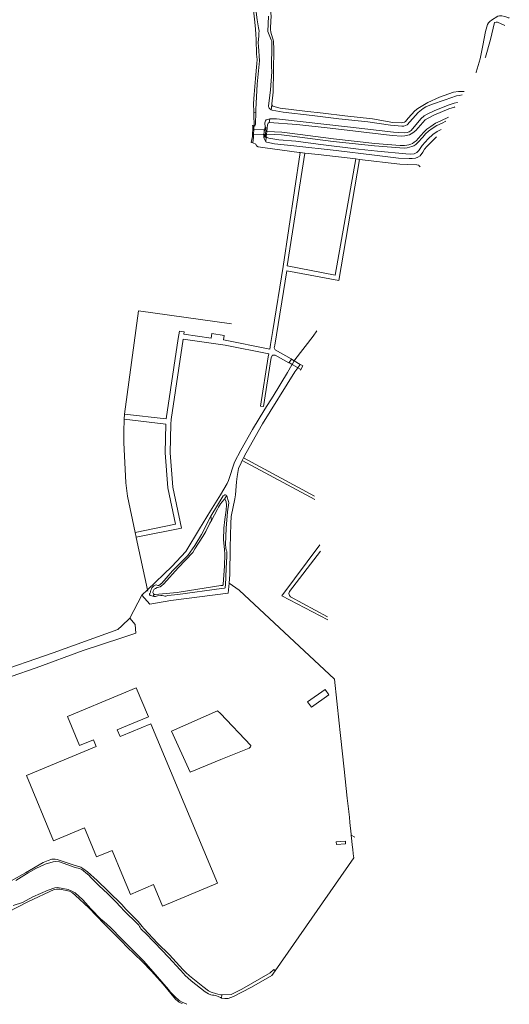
# Model space of a CAD drawing. Header units: metres. Extents: x 89888 to 94270, y 464165 to 468904.
# Tile 80 of 256: x 91961 to 92148, y 465043 to 465420. Entities that reach past the tile are written whole.
import ezdxf

# ---------------------------------------------------------------- set-up
doc = ezdxf.new("R2010")
doc.units = ezdxf.units.M
for name, color, linetype, lineweight in [('B_BEBOUWINGSGRENS_0', 251, 'CONTINUOUS', 13), ('G_GRENS_ALGEMEEN_0', 251, 'CONTINUOUS', 13), ('K_KUNSTWERKGRENS_0', 251, 'CONTINUOUS', 13), ('K_KUNSTWERKGRENS_1', 251, 'CONTINUOUS', 13), ('Q_BALUSTRADE_LIJN_1', 251, 'CONTINUOUS', 13), ('T_CULTUURGRENS_0', 251, 'CONTINUOUS', 13), ('T_HEK_0', 251, 'CONTINUOUS', 13), ('T_HEK_LIJN_0', 251, 'CONTINUOUS', 13), ('T_WALBESCHERMING_0', 251, 'CONTINUOUS', 13), ('V_WEGGRENS_0', 251, 'CONTINUOUS', 13), ('V_WEGGRENS_1', 251, 'CONTINUOUS', 13), ('W_KADEMUUR_30CM_LIJN_0', 251, 'CONTINUOUS', 13), ('W_WALBESCHERMING_LIJN_0', 251, 'CONTINUOUS', 13), ('W_WATERGRENS_0', 251, 'CONTINUOUS', 13)]:
    doc.layers.add(name, color=color, linetype=linetype, lineweight=lineweight)

# ---------------------------------------------------------------- blocks, each defined once
blk = doc.blocks.new('OGT_BLOK4_ACAD_1_FMEBLOCK12')
at = {"layer": 'V_WEGGRENS_0'}
for points in [[(8.27, 24.22), (8.17, 24.06), (8.31, 23.97)], [(13.53, -24.22), (13.53, -24.22), (-13.53, -9.48)]]:
    blk.add_lwpolyline(points, dxfattribs=at)
blk = doc.blocks.new('OGT_BLOK4_ACAD_1_FMEBLOCK9')
at = {"layer": 'T_CULTUURGRENS_0'}
for points in [[(32.54, -1.29), (32.61, -1.06), (34.14, 3.96), (35.25, 9.12), (36.24, 14.38), (36.97, 17.06), (37.37, 17.74), (37.84, 18.21), (38.56, 18.77), (40.95, 20.31), (41.55, 20.42), (42.46, 20.42), (43.56, 20.19), (45.06, 19.67), (45.29, 19.54)], [(-45.29, -13.59), (-44.93, -14.14), (-42.12, -14.82), (-32.66, -15.98), (-25.7, -16.71), (-17.44, -17.79), (-6.84, -18.89), (0.91, -20.31), (3.98, -20.42), (5.34, -20.14), (5.73, -19.89), (6.75, -18.67), (9.3, -15.85), (10.36, -14.98), (14.16, -12.66), (18.63, -10.64), (23.95, -8.8), (25.92, -8.52), (28.05, -8.48), (28.13, -8.48)]]:
    blk.add_lwpolyline(points, dxfattribs=at)

msp = doc.modelspace()

# ---------------------------------------------------------------- linework, layer by layer
at = {"layer": 'B_BEBOUWINGSGRENS_0'}
msp.add_line((92085.28, 465105.86), (92081.76, 465105.62), dxfattribs=at)
for points in [[(92000, 465146.09), (91999.32, 465145.81), (91998.25, 465148.33), (92000, 465149.07), (92010.14, 465153.3), (92005.51, 465164.4), (92000, 465162.09), (91979.27, 465153.43), (91983.9, 465142.34), (91989.12, 465144.52), (91990.16, 465142.02)], [(91990.16, 465142.02), (91963.56, 465130.9), (91973.96, 465105.93), (91985.75, 465110.86), (91990.38, 465099.78), (91996.33, 465102.22), (92000, 465093.35), (92003.25, 465085.49), (92012.13, 465089.21), (92015.5, 465081.01), (92036.43, 465089.73), (92011.11, 465150.66), (92000, 465146.09)], [(92081.76, 465105.62), (92081.83, 465104.59), (92085.35, 465104.82), (92085.28, 465105.86)]]:
    msp.add_lwpolyline(points, dxfattribs=at)
at = {"layer": 'G_GRENS_ALGEMEEN_0'}
for p, q in [((92007.56, 465199.74), (92003.06, 465191.01)), ((92079.01, 465161.73), (92077.54, 465163.78)), ((92083.41, 465146.12), (92084.79, 465133.37)), ((92084.79, 465133.37), (92086, 465122.18)), ((92087, 465112.96), (92087.48, 465108.53)), ((92087.48, 465108.53), (92087.53, 465108.06))]:
    msp.add_line(p, q, dxfattribs=at)
for points in [[(92050.33, 465384.28), (92050.24, 465387.61), (92050.43, 465391.08), (92050.98, 465397.2), (92051.53, 465402.91), (92051.62, 465404.38), (92051.43, 465406.45), (92051.26, 465411.99), (92051.15, 465414.08), (92051.04, 465415.98), (92050.71, 465418.64), (92050.08, 465424.4), (92049.49, 465430.68), (92049.17, 465432.84), (92048.52, 465436.64), (92047.77, 465442.52), (92047.16, 465446.73), (92046.88, 465449.76), (92046.81, 465451.07), (92046.91, 465451.97), (92047.5, 465454.48)], [(92049.98, 465378.79), (92049.89, 465379.18), (92050.24, 465379.18), (92050.51, 465379.38), (92050.54, 465379.88), (92050.38, 465382.59), (92050.33, 465384.28)], [(92049.95, 465372.59), (92049.36, 465372.64), (92049.86, 465374.94)], [(92077.54, 465163.78), (92070.88, 465159), (92072.34, 465156.96), (92079.01, 465161.73)], [(91957.71, 465090.61), (91963.25, 465093.77), (91970.01, 465097.66), (91971.9, 465098.44), (91973.23, 465098.91), (91974.52, 465098.96), (91975.31, 465098.86), (91981.47, 465096.75), (91984.36, 465095.88), (91985.49, 465095.18), (91986.9, 465094.07), (91990.6, 465090.77), (91994.96, 465086.53), (92000, 465081.68), (92001.48, 465079.89), (92006.25, 465075.08), (92007.69, 465073.28), (92008.4, 465072.51), (92013.65, 465066.85), (92018.16, 465062.37), (92023.27, 465056.75), (92024.42, 465055.65), (92025.76, 465054.38)], [(92038.17, 465047.11), (92041.65, 465047.26), (92045.82, 465049.26), (92056.63, 465055.49), (92058.01, 465056.77), (92058.48, 465056.31)], [(92025.76, 465054.38), (92030.91, 465050.26), (92033.09, 465048.6), (92034.02, 465048.15), (92035.74, 465047.65), (92036.67, 465047.4), (92037.8, 465047.1), (92038.17, 465047.11)]]:
    msp.add_lwpolyline(points, dxfattribs=at)
at = {"layer": 'K_KUNSTWERKGRENS_0'}
for p, q in [((92064.96, 465287.92), (92063.78, 465288.62)), ((92064.66, 465289.99), (92065.77, 465289.32))]:
    msp.add_line(p, q, dxfattribs=at)
at = {"layer": 'K_KUNSTWERKGRENS_1'}
for p, q in [((92049.98, 465378.79), (92049.86, 465374.94)), ((92050.24, 465378.79), (92049.98, 465378.79)), ((92053.97, 465377.55), (92050.29, 465377.67)), ((92054.48, 465377.54), (92053.97, 465377.55)), ((92063.8, 465288.65), (92063.78, 465288.62)), ((92064.66, 465289.99), (92063.8, 465288.65)), ((92068.04, 465287.96), (92065.77, 465289.32)), ((92064.96, 465287.92), (92067.04, 465286.7)), ((92067.04, 465286.7), (92067.17, 465286.62)), ((92067.17, 465286.62), (92068.24, 465285.99)), ((92068.11, 465287.92), (92068.04, 465287.96)), ((92069.07, 465287.34), (92068.11, 465287.92)), ((92068.24, 465285.99), (92068.25, 465286.01)), ((92068.25, 465286.01), (92069.07, 465287.34))]:
    msp.add_line(p, q, dxfattribs=at)
for points in [[(92050.29, 465377.67), (92050.2, 465377.67), (92050.24, 465378.79)], [(92049.86, 465374.94), (92050.11, 465374.93), (92050.14, 465375.86), (92050.24, 465375.86)], [(92050.24, 465375.86), (92053.94, 465375.74), (92054.22, 465375.74)], [(92054.22, 465375.74), (92054.54, 465375.72), (92054.51, 465374.75), (92054.77, 465374.74), (92054.89, 465378.59), (92054.64, 465378.6)], [(92054.64, 465378.6), (92054.6, 465377.53), (92054.48, 465377.54)]]:
    msp.add_lwpolyline(points, dxfattribs=at)
at = {"layer": 'Q_BALUSTRADE_LIJN_1'}
for p, q in [((92063.8, 465288.65), (92064.97, 465287.94)), ((92063.8, 465288.65), (92063.8, 465288.65)), ((92065.76, 465289.29), (92065.02, 465289.72)), ((92068.04, 465287.93), (92065.76, 465289.29)), ((92064.97, 465287.94), (92067.03, 465286.71)), ((92067.03, 465286.71), (92067.04, 465286.7)), ((92067.04, 465286.7), (92067.08, 465286.67)), ((92068.1, 465287.9), (92068.04, 465287.93)), ((92068.98, 465287.37), (92068.1, 465287.9))]:
    msp.add_line(p, q, dxfattribs=at)
at = {"layer": 'T_CULTUURGRENS_0'}
for p, q in [((92056.96, 465385.24), (92057.22, 465387.07)), ((92051.07, 465384.22), (92050.33, 465384.28)), ((92055.55, 465379.46), (92055.26, 465376.89)), ((92056.43, 465381.68), (92056.23, 465380.33)), ((92055.06, 465374.86), (92054.88, 465373.01)), ((92039.19, 465236.41), (92039.93, 465237.67)), ((92033.99, 465229.92), (92034.14, 465228.36)), ((92012.3, 465200.09), (92011.9, 465199.35)), ((92038.17, 465047.11), (92038.01, 465045.9))]:
    msp.add_line(p, q, dxfattribs=at)
for points in [[(92053.52, 465449.47), (92053.28, 465449.35), (92052.68, 465448.64), (92052.48, 465448.05), (92052.43, 465447.36), (92052.66, 465445.2), (92053.29, 465441.97), (92054.39, 465437.29), (92055.17, 465432.16), (92056.48, 465424.9), (92056.95, 465421.06), (92056.71, 465416.68), (92056.7, 465415.82), (92056.87, 465414.88), (92057.81, 465411.38), (92057.99, 465408.18), (92057.7, 465391.97), (92057.2, 465387.42), (92057.22, 465387.07)], [(92127.03, 465386.29), (92126.91, 465386.25), (92124.76, 465385.55), (92119.06, 465383.12), (92116.91, 465382.05), (92115.75, 465381.34), (92112.19, 465377.33), (92111.05, 465376.38), (92109.72, 465375.57), (92107.99, 465375.21), (92106.81, 465375.15), (92103.15, 465375.41), (92079.47, 465378.23), (92066.75, 465379.61), (92056.23, 465380.33)], [(92056.23, 465380.33), (92055.8, 465380.04), (92055.55, 465379.46)], [(92055.14, 465375.89), (92055.04, 465375), (92055.06, 465374.86)], [(92074.85, 465372.06), (92090.27, 465370.17), (92097.48, 465369.39), (92108.4, 465368.32), (92110.29, 465368.19), (92111.57, 465368.39), (92112.48, 465368.82), (92113.3, 465369.59), (92114.63, 465371.51), (92115.7, 465372.86), (92116.82, 465374.14), (92118.68, 465375.79), (92120.33, 465376.96), (92121.77, 465377.71)], [(92055.06, 465374.86), (92055.33, 465374.58), (92056.12, 465374.31), (92059.85, 465373.75), (92066.4, 465373.19), (92074.85, 465372.06)], [(92012.3, 465200.09), (92012.65, 465200.03), (92014.15, 465200.19), (92021.14, 465200.82), (92029, 465202.12), (92037.71, 465203.43), (92038.35, 465203.52), (92038.63, 465203.72), (92038.65, 465204.03), (92039.11, 465210.82), (92039.24, 465215.47), (92039.15, 465217.25), (92038.82, 465220.94), (92038.85, 465225.32), (92039.31, 465228.74), (92039.75, 465232.3), (92039.91, 465234.29), (92039.75, 465235.4), (92039.58, 465236.07), (92039.36, 465236.39), (92039.19, 465236.41)], [(92039.19, 465236.41), (92038.89, 465236.22), (92037.65, 465234.65), (92036.85, 465233.4)], [(92036.85, 465233.4), (92036.46, 465232.66), (92034.14, 465228.36)], [(92034.14, 465228.36), (92033.6, 465227.34), (92032.03, 465224.1), (92030.91, 465222.22)], [(92030.91, 465222.22), (92027.9, 465217.46), (92027.04, 465216.14), (92021.51, 465210.19), (92016.04, 465204.12), (92015.18, 465203.34), (92014.63, 465203.02), (92014.09, 465202.85), (92013.45, 465202.68), (92012.81, 465202.39), (92012.34, 465202.02), (92012.06, 465201.61), (92011.96, 465201.36), (92011.84, 465200.84), (92011.89, 465200.6), (92012.01, 465200.3), (92012.3, 465200.09)], [(91993.34, 465074.12), (91987.39, 465080.36), (91982.19, 465085.24), (91981.13, 465086.13), (91979.97, 465086.77), (91976.32, 465087.44), (91975.06, 465087.51), (91974.12, 465087.3), (91964.43, 465082.79), (91956.2, 465078.62), (91954.28, 465078.17), (91952.79, 465077.93), (91951.32, 465078.16), (91949.78, 465078.59), (91949.24, 465078.85)], [(92022.99, 465043.8), (92022.67, 465043.95), (92021.84, 465044.36), (92020.52, 465045.5), (92015.76, 465051.16), (92011.26, 465056.16), (92007.76, 465059.84), (92001.88, 465065.44), (92000, 465067.49), (91993.34, 465074.12)]]:
    msp.add_lwpolyline(points, dxfattribs=at)
at = {"layer": 'T_HEK_0'}
msp.add_line((92081.07, 465167.71), (92081.07, 465167.71), dxfattribs=at)
msp.add_lwpolyline([(92040.93, 465204.38), (92044.76, 465201.66), (92081.07, 465167.71)], dxfattribs=at)
at = {"layer": 'T_HEK_LIJN_0'}
for p, q in [((92005.05, 465223.78), (92005.43, 465221.94)), ((92009.78, 465201.87), (92009.9, 465201.32))]:
    msp.add_line(p, q, dxfattribs=at)
for points in [[(92041.89, 465303.44), (92006.38, 465308.39), (92001.07, 465268.98), (92001.07, 465268.89)], [(92000.91, 465267), (92000.9, 465266.83), (92000.85, 465265.85), (92000.75, 465263.27), (92000.76, 465258.11), (92001.55, 465242.69), (92002.2, 465237.59), (92005.05, 465223.78)], [(92001.07, 465268.89), (92001.07, 465268.89), (92000.91, 465267), (92000.91, 465267)], [(92005.43, 465221.94), (92005.46, 465221.79), (92009.78, 465201.87)]]:
    msp.add_lwpolyline(points, dxfattribs=at)
at = {"layer": 'T_WALBESCHERMING_0'}
for p, q in [((92069.75, 465368.67), (92068, 465368.86)), ((92090.69, 465366.25), (92089.21, 465366.43)), ((92113.85, 465363.45), (92113.33, 465363.95)), ((92065.76, 465289.29), (92064.97, 465287.94)), ((92065.77, 465289.32), (92065.76, 465289.29)), ((92065.77, 465289.32), (92065.77, 465289.32)), ((92064.97, 465287.94), (92064.96, 465287.92)), ((92064.96, 465287.92), (92064.96, 465287.92)), ((92068.05, 465287.84), (92067.17, 465286.62)), ((92067.17, 465286.62), (92067.17, 465286.62)), ((92068.11, 465287.92), (92068.1, 465287.9)), ((92068.11, 465287.92), (92068.11, 465287.92)), ((92046.43, 465252.29), (92045.88, 465251.21)), ((92058.48, 465056.31), (92088.47, 465099.44)), ((92088.47, 465099.44), (92088.47, 465099.44)), ((92053.06, 465052.14), (92049.23, 465049.94))]:
    msp.add_line(p, q, dxfattribs=at)
for points in [[(92068, 465368.86), (92067.62, 465368.91), (92054.65, 465370.64)], [(92089.21, 465366.43), (92074.87, 465368.1), (92069.75, 465368.67)], [(92113.33, 465363.95), (92113.26, 465364.01), (92112.57, 465364.22), (92108.79, 465364.25), (92106.01, 465364.46), (92090.69, 465366.25)], [(92065.77, 465289.32), (92066.01, 465289.72), (92072.99, 465298.77), (92074.39, 465300.78), (92074.39, 465300.78)], [(92040.68, 465243.53), (92042.94, 465250.55), (92045.33, 465255.23), (92049.88, 465263.02), (92054.56, 465270.8), (92057.73, 465275.86), (92063.17, 465284.86), (92064.87, 465287.77), (92064.96, 465287.92)], [(92067.17, 465286.62), (92066.05, 465285.08), (92053.67, 465265.2), (92047.4, 465254.18), (92046.43, 465252.29)], [(92068.1, 465287.9), (92068.05, 465287.84), (92068.05, 465287.84)], [(92045.88, 465251.21), (92045.46, 465250.39), (92044.5, 465248.12), (92043.95, 465245.07), (92043.77, 465243.06)], [(92058.48, 465056.31), (92057.26, 465054.56), (92053.06, 465052.14)]]:
    msp.add_lwpolyline(points, dxfattribs=at)
at = {"layer": 'V_WEGGRENS_0'}
for p, q in [((92055.26, 465376.89), (92055.14, 465375.89)), ((92082.9, 465150.84), (92081.07, 465167.71)), ((92082.9, 465150.84), (92082.9, 465150.84)), ((92082.9, 465150.84), (92083.27, 465147.39)), ((92083.27, 465147.39), (92083.41, 465146.12)), ((92086, 465122.18), (92086, 465122.18)), ((92086.56, 465117.08), (92086.56, 465117.04)), ((92086.79, 465114.97), (92086.56, 465117.04)), ((92087, 465112.96), (92086.79, 465114.97)), ((92087, 465112.96), (92087, 465112.96)), ((92088.87, 465107.37), (92087.53, 465108.06))]:
    msp.add_line(p, q, dxfattribs=at)
for points in [[(92055.14, 465375.89), (92058.24, 465375.78), (92060.95, 465375.59), (92063.93, 465375.27), (92080.62, 465373.11), (92096.36, 465371.39), (92106.08, 465370.61), (92107.81, 465370.56), (92108.82, 465370.64), (92109.78, 465370.88), (92110.65, 465371.17), (92111.37, 465371.49), (92112.12, 465372), (92112.95, 465372.66), (92114.78, 465374.69), (92115.9, 465375.99), (92117.02, 465377.05), (92118.4, 465378.04), (92120.19, 465379.16), (92122.16, 465380.12), (92123.66, 465380.8)], [(92124.6, 465382.32), (92121.72, 465381.02), (92119.7, 465380.03), (92117.85, 465378.87), (92116.38, 465377.83), (92115.17, 465376.68), (92114.03, 465375.35), (92112.26, 465373.39), (92111.52, 465372.8), (92110.89, 465372.37), (92110.29, 465372.1), (92109.5, 465371.84), (92108.66, 465371.63), (92107.78, 465371.56), (92106.13, 465371.61), (92096.45, 465372.38), (92080.74, 465374.11), (92064.05, 465376.27), (92061.04, 465376.59), (92058.29, 465376.78), (92055.26, 465376.89)], [(92068, 465368.86), (92061.54, 465325.39), (92057.64, 465300.92), (92056.77, 465295.5)], [(92089.21, 465366.43), (92081.37, 465322.05), (92063.1, 465325.56), (92069.75, 465368.67)], [(92058.36, 465295.3), (92062.96, 465323.7), (92082.74, 465320.03), (92090.69, 465366.25)], [(92056.77, 465295.5), (92056.4, 465293.81), (92038.73, 465297.27), (92039.05, 465299.04), (92034.32, 465299.74), (92034.01, 465297.91), (92023.68, 465299.44), (92023.8, 465300.4), (92021.95, 465300.65), (92021.54, 465297.78), (92016.94, 465267.16), (92001.07, 465268.89)], [(92005.43, 465221.94), (92022.73, 465225.39), (92019.41, 465240.99), (92018.39, 465254.17), (92018.65, 465265.08), (92018.77, 465266.93), (92023.37, 465297.53), (92039.4, 465295.25), (92056.05, 465291.96), (92055.88, 465290.84)], [(92064.66, 465289.99), (92064.62, 465290.1), (92058.52, 465293.55), (92058.15, 465294.28), (92058.36, 465295.3)], [(92055.88, 465290.84), (92052.86, 465271.94), (92054.05, 465271.8), (92056.98, 465290.58)], [(92056.98, 465290.58), (92057.41, 465291.51), (92058.45, 465291.47), (92063.65, 465288.48), (92063.78, 465288.62)], [(92001.07, 465268.89), (92001.06, 465268.89), (92000.9, 465267.01), (92000.91, 465267)], [(92000.91, 465267), (92016.81, 465265.12), (92016.54, 465254.12), (92017.58, 465240.73), (92020.47, 465226.97), (92005.05, 465223.78)], [(92045.88, 465251.21), (92073.64, 465236.29), (92073.64, 465236.29)], [(92075.51, 465219.02), (92061, 465199.56), (92078.62, 465190.35), (92078.62, 465190.35)], [(92078.49, 465191.53), (92064.38, 465199.1), (92063.9, 465199.66), (92063.69, 465200.44), (92063.9, 465201.13), (92075.77, 465216.65)], [(92086, 465122.18), (92086.55, 465117.1), (92086.56, 465117.08)], [(92087.53, 465108.06), (92088.04, 465103.42), (92088.1, 465102.8)], [(92088.1, 465102.8), (92088.3, 465100.96), (92088.47, 465099.44)]]:
    msp.add_lwpolyline(points, dxfattribs=at)
at = {"layer": 'V_WEGGRENS_1'}
for p, q in [((92063.78, 465288.62), (92064.96, 465287.92)), ((92065.77, 465289.32), (92064.66, 465289.99)), ((92068.04, 465287.96), (92065.77, 465289.32)), ((92064.96, 465287.92), (92067.03, 465286.71)), ((92067.03, 465286.71), (92067.17, 465286.62)), ((92067.17, 465286.62), (92068.24, 465285.99)), ((92068.11, 465287.92), (92068.04, 465287.96)), ((92069.07, 465287.34), (92068.11, 465287.92))]:
    msp.add_line(p, q, dxfattribs=at)
at = {"layer": 'W_KADEMUUR_30CM_LIJN_0'}
for p, q in [((92010.65, 465196.36), (92007.56, 465199.74)), ((92000, 465188.06), (92003.06, 465191.01))]:
    msp.add_line(p, q, dxfattribs=at)
for points in [[(92033.85, 465232.04), (92037.64, 465238.16), (92040.15, 465242.5), (92040.68, 465243.53)], [(92009.78, 465201.87), (92019.05, 465210.72), (92024.37, 465216.51), (92029.56, 465225.08), (92033.85, 465232.04)], [(92007.56, 465199.74), (92009.78, 465201.86), (92009.78, 465201.87)], [(92040.57, 465200.6), (92018.69, 465197.8), (92010.65, 465196.36)], [(92003.06, 465191.01), (92005.12, 465188.62), (92005.3, 465185.29), (92000, 465183.52), (91985.27, 465178.6)], [(91926.64, 465161.4), (91973.82, 465177.72), (91998.51, 465186.63), (92000, 465188.06)], [(91985.27, 465178.6), (91967.3, 465172.04), (91948.06, 465165.43), (91927.85, 465158.43), (91926.64, 465161.4)]]:
    msp.add_lwpolyline(points, dxfattribs=at)
at = {"layer": 'W_WALBESCHERMING_LIJN_0'}
for p, q in [((92043.77, 465243.06), (92043.33, 465238.09)), ((92043.15, 465236.55), (92041.72, 465229.79)), ((92043.33, 465238.09), (92043.15, 465236.55)), ((92041.72, 465229.79), (92041.55, 465227.11)), ((92041.55, 465227.11), (92041.33, 465217.97)), ((92041.33, 465217.97), (92041.25, 465207.72)), ((92041.25, 465207.72), (92040.93, 465204.38)), ((92040.93, 465204.38), (92040.57, 465200.6))]:
    msp.add_line(p, q, dxfattribs=at)
at = {"layer": 'W_WATERGRENS_0'}
for p, q in [((92050.29, 465377.67), (92050.24, 465375.86)), ((92054.22, 465375.74), (92054.48, 465377.54)), ((92054.48, 465377.54), (92054.64, 465378.6)), ((92033.99, 465229.92), (92038.62, 465237.73)), ((92037.62, 465154.62), (92036.47, 465155.57))]:
    msp.add_line(p, q, dxfattribs=at)
for points in [[(92048.62, 465442.11), (92049.35, 465436.52), (92050.46, 465428.49), (92051.64, 465419.56), (92052.12, 465416.5), (92052.33, 465415.25), (92052.32, 465414.48), (92052.24, 465413.45), (92052.01, 465410.77), (92052.07, 465409.47), (92052.56, 465403.85), (92051.62, 465394.95), (92051.07, 465385.36), (92051.07, 465384.22)], [(92056.96, 465385.24), (92056.81, 465385.32), (92056.42, 465385.57), (92056.2, 465385.82), (92056.03, 465386.11), (92055.98, 465386.56), (92056.76, 465392.88), (92057.21, 465399.69), (92057.08, 465401.76), (92057.2, 465409.56), (92057.28, 465410.89), (92057.18, 465411.35), (92057.01, 465411.87), (92055.73, 465415.1), (92055.96, 465420.91)], [(92146.12, 465417.41), (92143.3, 465418.71), (92142.74, 465418.73), (92142.21, 465418.6), (92140.59, 465412.08), (92138.67, 465405.3), (92138.65, 465405.23)], [(92129.84, 465390.87), (92128.74, 465390.71), (92127.63, 465390.47), (92123.39, 465389.05), (92118.12, 465387.16), (92115.92, 465386.28), (92114.98, 465385.72), (92113.05, 465384.16), (92108.84, 465379.51), (92107.63, 465378.98), (92106.77, 465378.98), (92102.52, 465379.37), (92093.79, 465380.61), (92082.73, 465381.75), (92072.62, 465383.02), (92061.6, 465384.29), (92057.35, 465385.03), (92056.96, 465385.24)], [(92059, 465381.72), (92087.25, 465378.58), (92103.61, 465376.69), (92107.66, 465376.44), (92108.8, 465376.53), (92109.59, 465376.72), (92110.35, 465377.29), (92114.04, 465381.77), (92115.35, 465382.87), (92116.51, 465383.58), (92119.38, 465384.94), (92124.93, 465387.07), (92126.75, 465387.67), (92127.97, 465387.97), (92128.07, 465387.98)], [(92051.07, 465384.22), (92051.04, 465379.89), (92051.04, 465379.72), (92050.91, 465379.3), (92050.77, 465379.11), (92050.32, 465378.79), (92050.29, 465377.67)], [(92054.64, 465378.6), (92054.54, 465380.27), (92054.81, 465380.93), (92055.11, 465381.3), (92055.48, 465381.49), (92056.07, 465381.64), (92056.43, 465381.68)], [(92056.43, 465381.68), (92057.1, 465381.75), (92059, 465381.72)], [(92050.24, 465375.86), (92050.21, 465374.73), (92049.95, 465372.59)], [(92054.88, 465373.01), (92054.35, 465374.22), (92054.21, 465374.64), (92054.14, 465375.2), (92054.22, 465375.74)], [(92054.65, 465370.64), (92052, 465370.99), (92051.37, 465371.39), (92051.12, 465372.01), (92049.95, 465372.59)], [(92113.84, 465367.63), (92112.96, 465367.1), (92112.03, 465366.78), (92110.81, 465366.57), (92109.56, 465366.54), (92105.56, 465366.78), (92096.43, 465367.82), (92081.74, 465369.68), (92065.66, 465371.38), (92058.19, 465372.25), (92056.47, 465372.52), (92055.17, 465372.81), (92054.88, 465373.01)], [(92120, 465374.82), (92116.39, 465371.19), (92115.49, 465370.12), (92114.79, 465368.98), (92113.84, 465367.63)], [(92038.62, 465237.73), (92039.14, 465238.02), (92039.33, 465238.12), (92039.58, 465238.09), (92039.75, 465238), (92039.93, 465237.67)], [(92039.93, 465237.67), (92040.13, 465237.31), (92040.49, 465236.39), (92040.71, 465235.58), (92040.85, 465235.05), (92040.33, 465231.61), (92039.78, 465225.39)], [(92011.9, 465199.35), (92011.82, 465199.38), (92011.45, 465199.55), (92010.94, 465199.65), (92010.74, 465199.7), (92010.52, 465200), (92010.52, 465200.25), (92010.65, 465200.44), (92010.82, 465200.74), (92010.94, 465200.91), (92010.95, 465201.33), (92011, 465201.6), (92011.47, 465202.53), (92012.26, 465203.31), (92012.73, 465203.65), (92013.15, 465203.73), (92013.71, 465203.53), (92013.91, 465203.47), (92014.11, 465203.45), (92015.2, 465204.4), (92019.31, 465209.03), (92024.38, 465214.14), (92025.22, 465214.97), (92027.8, 465218.77), (92030.36, 465222.97), (92033.99, 465229.92)], [(92039.78, 465225.39), (92039.52, 465219.19), (92039.63, 465217.93), (92039.85, 465217), (92039.99, 465216.48), (92040.09, 465215.91), (92040.01, 465214.68), (92039.76, 465209.93), (92039.53, 465203.64), (92039.4, 465203.02), (92039.35, 465202.65), (92039.15, 465202.46), (92038.04, 465202.32), (92021.37, 465200.1), (92017.53, 465199.64), (92016.72, 465199.4), (92016.45, 465199.38), (92015.98, 465199.48), (92015.32, 465199.65), (92014.85, 465199.68), (92013.59, 465199.54), (92013.25, 465199.42), (92012.83, 465199.22), (92012.24, 465199.25), (92011.9, 465199.35)], [(92036.47, 465155.57), (92018.99, 465147.84), (92026.01, 465132.13), (92037.82, 465136.95), (92048.63, 465141.33), (92049.1, 465141.83), (92049.22, 465142.16), (92049.15, 465142.36), (92037.62, 465154.62)], [(91988.22, 465091.96), (91987.35, 465092.79), (91986.25, 465093.71), (91985.31, 465094.5), (91984.68, 465095.01), (91983.9, 465095.36), (91982.23, 465095.81), (91976.16, 465097.86), (91974.59, 465098.06), (91973.83, 465097.94), (91970.71, 465096.98), (91967.14, 465095.39), (91964.3, 465093.77), (91962.6, 465092.72), (91959.53, 465090.83)], [(92038.01, 465045.9), (92037.57, 465046.04), (92036.8, 465046.44), (92036.09, 465046.77), (92035.13, 465046.99), (92034.62, 465046.97), (92033.93, 465047.12), (92033.1, 465047.5), (92031.82, 465048.22), (92026.38, 465052.46), (92024.03, 465054.59), (92023.62, 465055.08), (92022.27, 465056.69), (92017.77, 465061.49), (92012.59, 465067.03), (92008.68, 465071.06), (92008.45, 465071.16), (92008.28, 465071.24), (92008.09, 465071.39), (92007.72, 465071.78), (92007.23, 465072.35), (92007.04, 465072.8), (92006.77, 465073.27), (92006.48, 465073.73), (92000.41, 465079.77), (92000, 465080.21), (91997.21, 465083.15), (91996.46, 465083.91), (91994.49, 465085.85), (91991.39, 465088.79), (91989.82, 465090.28), (91988.22, 465091.96)], [(91958.57, 465081.2), (91962.12, 465082.45), (91966.04, 465084.55), (91971.87, 465087.08), (91974.42, 465087.98), (91975.44, 465088.09), (91976.89, 465087.91), (91979.52, 465087.36), (91980.71, 465086.88), (91982.18, 465086.05), (91985.1, 465083.39), (91988.2, 465079.98), (91991.97, 465076), (91993.07, 465075.16), (91995.64, 465072.85), (92000, 465068.44), (92002.69, 465065.71), (92008.39, 465060.04), (92013.62, 465053.96), (92017.75, 465049.19), (92018.61, 465048.2), (92020.32, 465046.32), (92021.88, 465045), (92023.06, 465044.33), (92024.77, 465043.5)], [(92049.23, 465049.94), (92042.62, 465046.49), (92041.61, 465046.1), (92040.52, 465045.77), (92039.24, 465045.7), (92038.01, 465045.9)]]:
    msp.add_lwpolyline(points, dxfattribs=at)

# ---------------------------------------------------------------- block references
at = {"layer": 'T_CULTUURGRENS_0'}
msp.add_blockref('OGT_BLOK4_ACAD_1_FMEBLOCK9', (92102.52, 465400.67), dxfattribs=at)
at = {"layer": 'V_WEGGRENS_0'}
msp.add_blockref('OGT_BLOK4_ACAD_1_FMEBLOCK12', (92059.97, 465261.77), dxfattribs=at)

doc.saveas('drawing.dxf')
